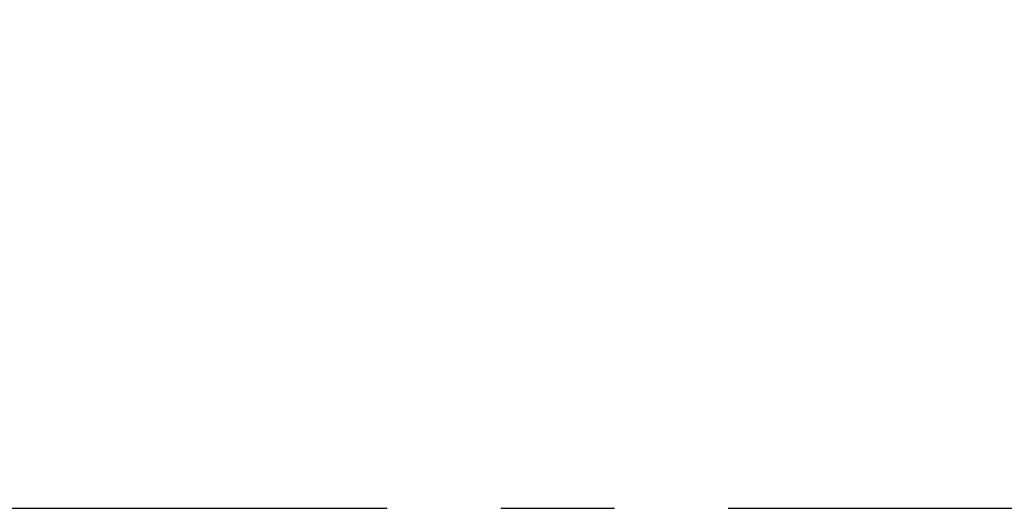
# Model space of a CAD drawing. Header units: millimetres. Extents: x 609 to 1177, y -109 to 470.
# Tile 13 of 40: x 869.94 to 880.95, y 87.08 to 92.53. Entities that reach past the tile are written whole.
import ezdxf

# ---------------------------------------------------------------- set-up
doc = ezdxf.new("R2010")
doc.units = ezdxf.units.MM
doc.header["$PDSIZE"] = -1
doc.linetypes.add('CENTER', pattern=[10.16, 6.35, -1.27, 1.27, -1.27])
doc.layers.add('中心线层', color=4, linetype='CENTER')
doc.dimstyles.new('ISO-25', dxfattribs={"dimtxt": 2.5, "dimasz": 2, "dimexe": 1.5, "dimexo": 0.625, "dimtad": 1, "dimdec": 1, "dimlfac": 5, "dimtxsty": 'Standard', "dimcen": 2.5, "dimclrd": 1, "dimclre": 1, "dimadec": 0, "dimazin": 0, "dimtfac": 1, "dimtdec": 1, "dimtmove": 0, "dimatfit": 3, "dimfxl": 1, "dimarcsym": 0})

# ---------------------------------------------------------------- blocks, each defined once
blk = doc.blocks.new('*D74')
at = {"color": 1, "lineweight": -2, "transparency": 16777216}
for p, q in [((888.886, 128.122), (879.273, 121.661)), ((827.814, 87.077), (877.613, 120.545))]:
    blk.add_line(p, q, dxfattribs=at)
at = {"color": 1, "transparency": 16777216}
blk.add_solid([(879.087, 121.938), (879.459, 121.384), (877.613, 120.545)], dxfattribs=at)
at = {"layer": 'Defpoints', "color": 0, "transparency": 16777216}
for p in [(877.613, 120.545), (827.814, 87.077)]:
    blk.add_point(p, dxfattribs=at)
at = {"color": 0, "transparency": 16777216, "insert": (883.864, 127.006), "char_height": 2.5, "attachment_point": 5, "rotation": 33.9042}
blk.add_mtext('R300', dxfattribs=at)

msp = doc.modelspace()

# ---------------------------------------------------------------- linework, layer by layer
at = {"layer": '中心线层'}
msp.add_line((786.41843, 87.07701), (894.03623, 87.07701), dxfattribs=at)

# ---------------------------------------------------------------- dimensions: what is measured, and where the dimension line sits
dim = msp.add_radius_dim(center=(827.81441, 87.07701), mpoint=(877.61269, 120.54539), dimstyle='ISO-25')
dim.commit()
dim.dimension.update_dxf_attribs({"geometry": '*D74', "text_midpoint": (883.86363, 127.00563)})

doc.saveas('drawing.dxf')
